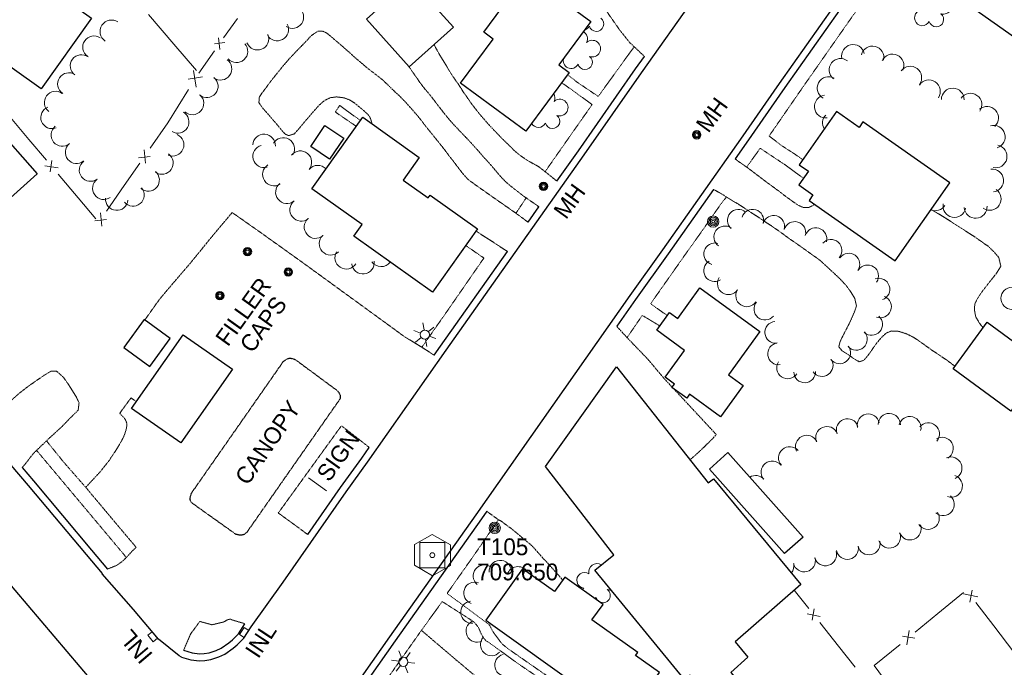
# Model space of a CAD drawing. Extents: x 863487 to 870045, y 569252 to 575761.
# Tile 9 of 66: x 864481 to 864833, y 570718 to 570949. Entities that reach past the tile are written whole.
import ezdxf
from ezdxf.enums import TextEntityAlignment as Align

# ---------------------------------------------------------------- set-up
doc = ezdxf.new("R2010")
doc.units = 0
doc.header["$LTSCALE"] = 0.005
doc.header["$MEASUREMENT"] = 0
doc.linetypes.add('DGN Style 3', pattern=[37.5, 25, -12.5])
doc.linetypes.add('DGN Style 5', pattern=[20, 10, -10])
for name, color, linetype, lineweight in [('E_BLD_Name', 241, 'Continuous', 15), ('E_DRN_Grate', 5, 'Continuous', 15), ('E_DWY', 2, 'DGN Style 3', 15), ('E_LAND_Vegetation', 3, 'Continuous', 15), ('E_MAP_Control', 4, 'Continuous', 15), ('E_MISCPROP', 30, 'Continuous', 15), ('E_MISCPROP_HvyDash', 241, 'DGN Style 3', 25), ('E_MISCPROP_HvyLine', 241, 'Continuous', 25), ('E_MISCPROP_Railing', 30, 'Continuous', 15), ('E_PATH_Sidewalk', 2, 'DGN Style 5', 15), ('E_RDWY', 21, 'Continuous', 25)]:
    doc.layers.add(name, color=color, linetype=linetype, lineweight=lineweight)
doc.styles.add('Style-IGR_FONT_0', font='IGR_FONT_0.shx')

# ---------------------------------------------------------------- blocks, each defined once
blk = doc.blocks.new('TP')
at = {"layer": 'E_MAP_Control', "color": 161, "linetype": 'Continuous', "lineweight": 0, "flags": 128}
for points in [[(-6.41, 3.76), (-6.41, -3.63), (0.05, -7.35), (6.44, -3.69), (6.44, 3.64), (-0.08, 7.36)], [(-4.5, -4.5), (-4.5, 4.5), (4.5, 4.5), (4.5, -4.5)]]:
    blk.add_lwpolyline(points, close=True, dxfattribs=at)
at = {"layer": 'E_MAP_Control', "color": 161, "linetype": 'Continuous', "lineweight": 0}
blk.add_circle((0, 0), 0.871, dxfattribs=at)
blk = doc.blocks.new('CANOPY')
at = {"layer": 'E_BLD_Name', "color": 241, "linetype": 'Continuous', "lineweight": 0, "style": 'Style-IGR_FONT_0'}
blk.add_text('CANOPY', height=6, rotation=359.9999, dxfattribs=at).set_placement((2.65, -3.19))
blk = doc.blocks.new('INLT')
at = {"layer": 'E_MISCPROP_Railing', "color": 40, "linetype": 'Continuous', "lineweight": 0, "flags": 128}
blk.add_lwpolyline([(3, -2), (3, 0), (0, 0), (0, -2), (3, -2)], dxfattribs=at)
blk = doc.blocks.new('INL_6')
at = {"layer": 'E_MISCPROP_Railing', "color": 40, "linetype": 'Continuous', "lineweight": 0, "style": 'Style-IGR_FONT_0'}
blk.add_text('INL', height=6, rotation=359.9999, dxfattribs=at).set_placement((-5.74, -3.01))
blk = doc.blocks.new('INL_7')
at = {"layer": 'E_MISCPROP_Railing', "color": 40, "linetype": 'Continuous', "lineweight": 0, "style": 'Style-IGR_FONT_0'}
blk.add_text('INL', height=6, rotation=0.0001, dxfattribs=at).set_placement((-5.74, -3.01))
blk = doc.blocks.new('POLE')
at = {"layer": 'E_MISCPROP', "color": 20, "linetype": 'Continuous', "lineweight": 0}
for centre, radius in [((-0.01, 0.02), 2.02), ((-0.01, 0.03), 1.52), ((0, -0.01), 1.01), ((0, 0), 0.502)]:
    blk.add_circle(centre, radius, dxfattribs=at)
blk = doc.blocks.new('LTP')
at = {"layer": 'E_MISCPROP', "color": 20, "linetype": 'Continuous', "lineweight": 0}
for p, q in [((-0.8, 1.43), (-2, 3.73)), ((0.9, 1.42), (2.27, 3.65)), ((-1.64, 0.07), (-4.24, 0.14)), ((-0.88, -1.42), (-2.24, -3.61)), ((0.76, -1.47), (2, -3.65)), ((1.64, -0.02), (4.16, -0.09))]:
    blk.add_line(p, q, dxfattribs=at)
blk.add_circle((0, 0), 1.64, dxfattribs=at)
blk = doc.blocks.new('SIGN')
at = {"layer": 'E_MISCPROP', "color": 20, "linetype": 'Continuous', "lineweight": 0, "style": 'Style-IGR_FONT_0'}
blk.add_text('SIGN', height=6, rotation=0.0001, dxfattribs=at).set_placement((-9.6, -0.01), align=Align.MIDDLE_LEFT)
blk = doc.blocks.new('MHO')
at = {"layer": 'E_DRN_Grate', "color": 20, "linetype": 'Continuous', "lineweight": 0}
for centre, radius in [((0.06, 0.01), 1.5), ((0.07, 0.01), 1.22), ((0.06, 0), 0.968), ((0.03, -0.01), 0.605)]:
    blk.add_circle(centre, radius, dxfattribs=at)
blk = doc.blocks.new('FILLER')
at = {"layer": 'E_DRN_Grate', "color": 20, "linetype": 'Continuous', "lineweight": 0, "style": 'Style-IGR_FONT_0'}
for s, p in [('FILLER', (-0.5, 4.42)), ('CAPS', (-0.05, -4.02))]:
    blk.add_text(s, height=6, rotation=0.0001, dxfattribs=at).set_placement(p, align=Align.MIDDLE_CENTER)
blk = doc.blocks.new('MHT')
at = {"layer": 'E_DRN_Grate', "color": 20, "linetype": 'Continuous', "lineweight": 0, "style": 'Style-IGR_FONT_0'}
blk.add_text('MH', height=6, rotation=0.0001, dxfattribs=at).set_placement((-0.08, -3.13), align=Align.CENTER)
blk = doc.blocks.new('MHO_1')
at = {"layer": 'E_DRN_Grate', "color": 20, "linetype": 'Continuous', "lineweight": 0}
for centre, radius in [((0.06, 0.01), 1.5), ((0.07, 0.01), 1.22), ((0.06, 0), 0.968), ((0.03, -0.01), 0.605)]:
    blk.add_circle(centre, radius, dxfattribs=at)
blk = doc.blocks.new('MHT_1')
at = {"layer": 'E_DRN_Grate', "color": 20, "linetype": 'Continuous', "lineweight": 0, "style": 'Style-IGR_FONT_0'}
blk.add_text('MH', height=6, rotation=0.0001, dxfattribs=at).set_placement((-0.08, -3.13), align=Align.CENTER)
blk = doc.blocks.new('TREE_1')
at = {"layer": 'E_LAND_Vegetation', "color": 93, "linetype": 'Continuous', "lineweight": 0}
for centre, radius, start, end in [((-1.47, 4.28), 2.78, 1.3946, 209.1676), ((3.57, 2.42), 2.97, 278.4237, 139.6576), ((-4.47, 0.2), 2.78, 78.0716, 279.0827), ((-2.01, -4.2), 2.61, 140.7798, 358.7124), ((3.46, -3.43), 2.97, 196.0745, 79.0478)]:
    blk.add_arc(centre, radius, start, end, dxfattribs=at)

msp = doc.modelspace()

# ---------------------------------------------------------------- linework, layer by layer
at = {"layer": 'E_DWY', "color": 51, "linetype": 'DGN Style 3', "flags": 128}
for points in [[(864704.1, 570936.05), (864698.78, 570941.06), (864695.36, 570945.33), (864690.97, 570951.62), (864687.49, 570956.9), (864686.83, 570957.98), (864686.33, 570958.72), (864686.09, 570959.24), (864686, 570959.75), (864685.97, 570960.42), (864685.75, 570960.86), (864685.19, 570961.23), (864681.49, 570964.94), (864676.36, 570969.8), (864672.98, 570972.96), (864671.76, 570974.45), (864670.69, 570975.51), (864669.55, 570976.46), (864668.46, 570977.29), (864667.39, 570978.49), (864666.19, 570980.14), (864664.62, 570982.22), (864662.68, 570984.79), (864660.81, 570986.94), (864658.83, 570989.19), (864656.96, 570991.34), (864654.57, 570994.27), (864652.92, 570996.35), (864651.4, 570998.36), (864648.92, 571001.47), (864647.02, 571004.01), (864645.41, 571006.34), (864643.76, 571008.65), (864641.95, 571011.21), (864639.94, 571014.22), (864638.18, 571016.53), (864636.12, 571019.02), (864633.83, 571021.85), (864631.67, 571024.4), (864629.71, 571026.62), (864628.19, 571028.37), (864627.05, 571029.67), (864626.59, 571030.22), (864625.55, 571031.67), (864624.76, 571032.64), (864623.89, 571033.95), (864623.51, 571035.39), (864623.81, 571036.8), (864624.64, 571038.3), (864626.16, 571040.97), (864627.44, 571042.89), (864628.65, 571044.55), (864630.75, 571047.51), (864632.44, 571050.08), (864634.25, 571052.81), (864635.85, 571055.11), (864637.44, 571057.31), (864639.31, 571059.88), (864641.66, 571063.05), (864643.65, 571065.66), (864645.52, 571068.06), (864647.42, 571070.45), (864648.74, 571072.11), (864649.35, 571073), (864649.91, 571073.73), (864650.66, 571074.57), (864651.56, 571075.43)], [(864662.5, 570876.78), (864658.11, 570880.03), (864650.64, 570885.23), (864644.04, 570889.88), (864641.08, 570892.04), (864640.48, 570892.71), (864639.5, 570893.74), (864638.42, 570895.12), (864637.19, 570896.7), (864635.81, 570898.56), (864634.14, 570900.66), (864633.02, 570902.23), (864631.78, 570903.79), (864630.2, 570905.79), (864628.69, 570907.64), (864627.08, 570909.61), (864625.75, 570911.28), (864624.24, 570913.27), (864622.45, 570915.49), (864620.8, 570917.34), (864619.04, 570919.32), (864616.47, 570922), (864614.98, 570923.32), (864612.68, 570925.56), (864610.37, 570927.77), (864607.76, 570929.81), (864605.33, 570931.65), (864603.19, 570933.47), (864601.03, 570935.27), (864598.71, 570937.37), (864595.6, 570940.12), (864592.47, 570942.79), (864590.47, 570944.42), (864588.98, 570945.1), (864587.38, 570945.05), (864585.15, 570943.61), (864582.8, 570941.09), (864579.77, 570938), (864576.97, 570935.02), (864574.75, 570932.43), (864572.43, 570929.56), (864570.64, 570927.36), (864568.82, 570924.87), (864567.36, 570922.91), (864566.41, 570921.43), (864566.27, 570919.57), (864567.43, 570917.8), (864569.27, 570915.72), (864571.15, 570913.55), (864572.92, 570911.49), (864574.17, 570909.96), (864575.6, 570908.31), (864576.9, 570907.72), (864578.92, 570908.35), (864580.65, 570910.29), (864583.14, 570913.28), (864585.53, 570916.04), (864587.84, 570918.64), (864589.73, 570920.3), (864591.78, 570921.29), (864594.07, 570921.57), (864596.65, 570921.25), (864598.67, 570920.52), (864600.51, 570919.33), (864602, 570918.12), (864603.42, 570916.94), (864604.62, 570915.88), (864605.5, 570914.99), (864605.82, 570914.6), (864606.18, 570913.76), (864606.81, 570911.83)], [(864672.84, 570891.43), (864668.19, 570895.18), (864667.46, 570895.74), (864666.51, 570896.46), (864665.57, 570897.04), (864664, 570897.89), (864662.38, 570898.8), (864660.67, 570899.93), (864659.16, 570901.04), (864657.7, 570902.25), (864656.62, 570903.37), (864653.12, 570906.76), (864651.77, 570908.18), (864650.18, 570909.84), (864648.54, 570911.56), (864647.1, 570913.19), (864645.3, 570915.28), (864643.95, 570916.99), (864642.71, 570918.59), (864642.01, 570919.49), (864641.19, 570920.75), (864639.98, 570922.43), (864639.28, 570923.44), (864638.92, 570924.03), (864638.59, 570924.61), (864637.63, 570926.02), (864636.13, 570928.16), (864634.88, 570930), (864634.26, 570931.03), (864633.39, 570932.53), (864632.17, 570934.55), (864630.89, 570936.61), (864630.2, 570937.84), (864629.47, 570939.15), (864628.89, 570940.29)], [(864666.4, 570882.31), (864661.46, 570885.72), (864660.45, 570886.43), (864659.08, 570887.53), (864657.68, 570888.58), (864656.03, 570889.9), (864654.54, 570891.21), (864653.02, 570892.74), (864651.41, 570894.59), (864650.01, 570896.27), (864648.54, 570897.98), (864646.8, 570899.85), (864645.14, 570901.79), (864643.21, 570903.92), (864641.19, 570906.15), (864638.74, 570908.69), (864636.26, 570911.31), (864634.29, 570913.5), (864632.46, 570915.79), (864630.29, 570918.52), (864628.79, 570920.54), (864627.18, 570922.58), (864625.36, 570924.7), (864623.97, 570926.53), (864622.52, 570928.64), (864621.3, 570930.34), (864620.19, 570932.02), (864619.81, 570932.59)], [(864736.51, 570899.41), (864738.19, 570898.17), (864739.9, 570897), (864741.24, 570896.05), (864744.32, 570893.74), (864747.65, 570891.19), (864750.12, 570889.38), (864752.04, 570887.98), (864754.54, 570886.05), (864756.09, 570884.93), (864757.95, 570883.59), (864759.25, 570882.76), (864760.96, 570882.01), (864762.78, 570881.99), (864765, 570883.12)], [(864728.82, 570888.51), (864732.17, 570886.62), (864733.73, 570885.61), (864735.63, 570884.4), (864737.56, 570883.29), (864739.7, 570881.91), (864742.03, 570880.38), (864744.49, 570878.8), (864746.51, 570877.42), (864749.51, 570875.45), (864752.63, 570873.3), (864755.97, 570870.84), (864758.79, 570868.91), (864761.33, 570867.12), (864763.47, 570865.57), (864765.22, 570864.33), (864766.85, 570863.17), (864768.8, 570861.38), (864771.3, 570859.06), (864772.97, 570857.52), (864774.71, 570855.79), (864776.3, 570854.03), (864777.94, 570851.79), (864779.32, 570849.47), (864779.91, 570846.81), (864779.18, 570844.78), (864777.98, 570841.99), (864776.96, 570839.83), (864775.79, 570837.6), (864774.83, 570835.7), (864774.02, 570834.04), (864773.58, 570832.3), (864774.66, 570830.85), (864776.92, 570829.49), (864778.84, 570828.07), (864779.85, 570827.45), (864780.94, 570826.9), (864782.54, 570827.42), (864784.22, 570829.41), (864786.83, 570833.17), (864788.84, 570835.61), (864790.48, 570837.11), (864792.33, 570837.89), (864795.03, 570837.76), (864797.56, 570836.97), (864800.22, 570835.69), (864802.85, 570833.93), (864804.99, 570832.36), (864807.42, 570830.66), (864809.94, 570828.99), (864812.17, 570827.48), (864813.99, 570826.13), (864815.09, 570825.26)], [(864628.94, 570829.21), (864624.58, 570832.07), (864618.34, 570835.84), (864606.53, 570844.45), (864582.48, 570861.94), (864567.72, 570872.5), (864556.72, 570880.23), (864550.24, 570872.56), (864541.76, 570862.15), (864533.65, 570852.7), (864530.62, 570849.05), (864525.48, 570841.82)], [(864806.6, 570881.32), (864811.23, 570878.59), (864815.15, 570876.03), (864817.85, 570874.34), (864820.67, 570872.49), (864822.88, 570871.06), (864824.85, 570869.66), (864826.07, 570868.78), (864826.78, 570868.38), (864828.88, 570866.36), (864830.77, 570864.19), (864831.51, 570861.06), (864830.06, 570858.65), (864827.2, 570855.07), (864824.46, 570851.51), (864822.96, 570849.17), (864822.18, 570847.43), (864822.08, 570845.39), (864822.54, 570842.94), (864823.88, 570840.67), (864825.16, 570839.02)], [(864655.11, 570866.3), (864650.79, 570869.16), (864647.62, 570871.18), (864645.03, 570872.87), (864643.87, 570873.68)], [(864694.18, 570839.57), (864698.31, 570835.08), (864705.32, 570827.8), (864711.13, 570820.91), (864714.03, 570817.79)], [(864466.37, 570806.87), (864469.54, 570807.38), (864470.88, 570807.97), (864472.56, 570809.06), (864474.04, 570810.06), (864476.17, 570811.68), (864478.35, 570813.63), (864480.53, 570815.56), (864483.46, 570817.87), (864486.41, 570819.93), (864489.38, 570821.99), (864491.88, 570823.49), (864494.01, 570823.49), (864496.44, 570821.3), (864498.65, 570818.09), (864500.88, 570814.54), (864501.98, 570812.22), (864501.67, 570809.58), (864498.44, 570806.41), (864495.84, 570803.69), (864493.18, 570801.27), (864491.24, 570799.51), (864489.82, 570798.1), (864488.17, 570796.54), (864487.04, 570795.46), (864486.28, 570794.76), (864484.7, 570792.94), (864483.9, 570791.83), (864483.07, 570790.77), (864481.61, 570789.05)], [(864714.6, 570817.19), (864729.79, 570800.86), (864728.12, 570799.06), (864726.84, 570797.82), (864724.58, 570795.58), (864722.19, 570793.4), (864720.35, 570791.82)], [(864512.11, 570752.77), (864515.35, 570754.06), (864517.18, 570755.32), (864518.23, 570756.27), (864519.1, 570757.17), (864520.39, 570758.57), (864521.16, 570759.39), (864521.81, 570760.02), (864522.43, 570760.52), (864516.48, 570767.56), (864504.37, 570782), (864509.49, 570787.52), (864512.81, 570791.66), (864513.43, 570792.67), (864514.29, 570793.96), (864515.16, 570795.24), (864515.82, 570796.35), (864516.12, 570796.8), (864517.48, 570799.17), (864518.26, 570800.88), (864518.96, 570803.24), (864519.1, 570804.87), (864518.52, 570806.21), (864517.74, 570807.25), (864517.07, 570807.9), (864516.51, 570808.46), (864520.53, 570813.97), (864522.46, 570812.64)], [(864583.73, 570765.12), (864579.52, 570768.24), (864573.2, 570772.83), (864595.77, 570804.02), (864601.67, 570799.43), (864605.74, 570796.26)], [(864647.72, 570773.43), (864651.82, 570770.48), (864652.77, 570770.01), (864655.07, 570768.29), (864656.62, 570767.18), (864658.23, 570765.83), (864664.02, 570761), (864668.05, 570756.41), (864668.79, 570755.7), (864674.9, 570748.89)], [(864539.35, 570723.74), (864541.88, 570729.64), (864545.15, 570734.06), (864549.51, 570732.87), (864553.66, 570733.87), (864555.23, 570734.75), (864556.13, 570734.87), (864556.78, 570734.58), (864561.28, 570733.25)], [(864617.62, 570624.9), (864622.16, 570627.51), (864625.98, 570629.7), (864629.76, 570632.81), (864622.61, 570641.26), (864613.06, 570652.4), (864604.24, 570662.67), (864594.28, 570674.55), (864589.22, 570680.55), (864594.82, 570689.19), (864608.19, 570707.94), (864624.37, 570730.88), (864635.48, 570721.41), (864647.47, 570711.32), (864655.74, 570703.73), (864667.09, 570693.79), (864672.19, 570689.51), (864691.97, 570671.59), (864700.53, 570663.1), (864700.33, 570662.27), (864699.63, 570661.48), (864698.48, 570660.67), (864693.48, 570657.05), (864685.24, 570651.18), (864675.79, 570643.83), (864664.46, 570633.78), (864649.68, 570619.93), (864644.97, 570614.92), (864641.48, 570611.59), (864636.02, 570603.12)]]:
    msp.add_lwpolyline(points, dxfattribs=at)
at = {"layer": 'E_LAND_Vegetation', "color": 93, "linetype": 'Continuous'}
for centre, radius, start, end in [((864578.22, 570950.07), 4.03, 236.6859, 56.6706), ((864513.6, 570944.95), 4.11, 56.5086, 236.4932), ((864572.83, 570945.66), 4.03, 208.6609, 28.6456), ((864681.91, 570948.16), 2.78, 284.2168, 333.4172), ((864686.92, 570947.59), 2.61, 195.1143, 53.0469), ((864507.3, 570939.39), 4, 55.9998, 235.9845), ((864565.75, 570942.38), 4.03, 201.9781, 21.9628), ((864680.76, 570942.34), 2.97, 332.7582, 60.7876), ((864558.24, 570937.86), 4.03, 222.4453, 42.43), ((864685.45, 570938.84), 2.97, 250.4091, 133.3823), ((864778.67, 570936.21), 4.08, 12.8453, 192.83), ((864785.62, 570935.68), 4.08, 346.4339, 166.4186), ((864502.84, 570932.65), 4, 53.5524, 233.5371), ((864792.79, 570932.78), 4.08, 335.7162, 155.7009), ((864552.52, 570931.61), 4.03, 234.2752, 54.2599), ((864677.87, 570934.51), 2.78, 158.0367, 333.4172), ((864682.88, 570933.95), 2.61, 195.1143, 53.0469), ((864774.21, 570931.22), 4.08, 51.927, 231.9117), ((864498.32, 570926.2), 4, 56.9629, 236.9476), ((864799.13, 570928.45), 4.08, 323.1515, 143.1362), ((864547.64, 570925.37), 4.03, 230.4412, 50.4259), ((864769.95, 570924.72), 4.08, 61.5879, 241.5725), ((864805.79, 570923.55), 4.08, 326.4238, 146.4085), ((864493.58, 570919.58), 4, 53.1259, 233.1106), ((864542.53, 570919.24), 4.03, 228.1977, 48.1824), ((864669.13, 570921.26), 2.97, 332.7582, 31.6768), ((864768.97, 570918.11), 4.08, 96.584, 276.5686), ((864814.32, 570920.61), 4.08, 358.7384, 178.723), ((864820.65, 570918.77), 4.08, 325.4889, 145.4736), ((864673.82, 570917.76), 2.97, 250.4091, 133.3823), ((864492.31, 570914.23), 4, 111.5787, 291.5634), ((864537.25, 570912.64), 4.03, 239.7586, 59.7433), ((864826.6, 570914.09), 4.08, 311.7461, 131.7308), ((864666.24, 570913.44), 2.78, 207.7558, 333.4172), ((864671.25, 570912.87), 2.61, 195.1143, 53.0469), ((864771.86, 570912.26), 4.08, 136.3764, 210.9161), ((864496, 570907.94), 4, 128.8595, 308.8442), ((864535.46, 570904.42), 4, 246.8164, 66.8011), ((864568.11, 570904.2), 4.05, 356.3977, 176.3824), ((864828.98, 570907.28), 4.08, 287.1703, 107.155), ((864501.08, 570901.77), 4, 129.074, 309.0587), ((864574.94, 570902.94), 4.05, 329.6195, 149.6042), ((864531.63, 570897.9), 4, 235.1439, 55.1286), ((864568.17, 570900.34), 4.05, 104.915, 284.8997), ((864581.09, 570898.21), 4.05, 320.7299, 140.7145), ((864829.63, 570900.3), 4.08, 257.8309, 77.8156), ((864506.05, 570895.39), 4, 127.0613, 307.046), ((864526.7, 570891.87), 4, 229.513, 49.4977), ((864571.65, 570893.83), 4.05, 122.5003, 302.4849), ((864587.31, 570893.06), 4.05, 43.0158, 140.1344), ((864828.4, 570891.69), 4.08, 276.5293, 96.5139), ((864510.81, 570888.9), 4, 125.6839, 305.6685), ((864576.3, 570887.51), 4.05, 129.0115, 308.9961), ((864521.28, 570886.5), 4, 219.6702, 39.6549), ((864827.54, 570885.14), 4.08, 235.7725, 55.7572), ((864515.46, 570885.01), 4, 174.7273, 354.712), ((864581.4, 570881.22), 4.05, 129.0293, 309.0139), ((864737.7, 570877.43), 3.92, 48.8117, 228.7963), ((864742.77, 570877.45), 3.92, 343.8123, 163.797), ((864808.06, 570884.98), 4.08, 247.763, 326.7553), ((864814.93, 570882.58), 4.08, 168.6266, 348.6113), ((864822.5, 570882.27), 4.08, 183.4125, 3.3972), ((864586.52, 570875.05), 4.05, 131.2626, 311.2472), ((864750.3, 570875.26), 3.92, 343.8123, 163.797), ((864757.84, 570873.07), 3.92, 343.8123, 163.797), ((864732.85, 570871.5), 3.92, 53.9599, 233.9446), ((864765.38, 570870.88), 3.92, 343.8123, 163.797), ((864591.9, 570869.09), 4.05, 133.17, 313.1547), ((864729.28, 570865.44), 3.92, 74.1919, 254.1766), ((864770.77, 570866.67), 3.92, 318.3929, 138.3776), ((864597.49, 570864.1), 4.05, 147.9551, 327.9397), ((864603.48, 570862.34), 4.05, 186.8339, 6.8185), ((864609.95, 570864.94), 4.05, 214.8567, 323.1468), ((864729.21, 570859.48), 3.92, 121.129, 301.1136), ((864777.16, 570861.78), 3.92, 324.0214, 144.0061), ((864783.85, 570857.56), 3.92, 326.0958, 146.0805), ((864734.13, 570854.81), 3.92, 146.5892, 326.5739), ((864787.91, 570852.81), 3.92, 288.9807, 108.9654), ((864740.68, 570850.49), 3.92, 146.7138, 326.6985), ((864835.51, 570849.56), 3.99, 89.463, 269.4477), ((864747.19, 570845.73), 3.92, 140.2652, 320.2499), ((864788.45, 570846.53), 3.92, 248.8765, 68.8611), ((864751.08, 570837.4), 3.92, 94.9127, 274.8973), ((864785.27, 570840.26), 3.92, 228.7653, 48.75), ((864779.85, 570834.94), 3.92, 221.9349, 41.9196), ((864752.09, 570829.74), 3.92, 98.2073, 278.192), ((864773.88, 570830.11), 3.92, 217.6136, 37.5983), ((864767.59, 570825.57), 3.92, 215.0488, 35.0335), ((864755.32, 570824.74), 3.92, 146.5085, 326.4932), ((864761.39, 570823.33), 3.92, 181.9661, 1.9508), ((864776.69, 570802.53), 3.99, 20.1303, 200.115), ((864784.15, 570804.25), 3.99, 11.7034, 191.688), ((864791.63, 570804.44), 3.99, 359.0654, 179.0501), ((864798.99, 570803.32), 3.99, 345.1372, 165.1219), ((864769.31, 570799.77), 3.99, 22.6303, 202.6149), ((864805.57, 570801.08), 3.99, 319.7665, 139.7511), ((864762.11, 570796.63), 3.99, 25.6513, 205.6359), ((864810.53, 570795.91), 3.99, 300.3327, 120.3173), ((864756.04, 570792.53), 3.99, 41.4998, 221.4845), ((864813.61, 570788.89), 3.99, 292.3637, 112.3484), ((864749.77, 570787.42), 3.99, 38.4057, 218.3904), ((864743.87, 570782.26), 3.99, 41.885, 121.7187), ((864813.78, 570782.44), 3.99, 250.4826, 70.4673), ((864810.9, 570775.92), 3.99, 229.5572, 49.5418), ((864805.51, 570770.97), 3.99, 213.6925, 33.6772), ((864799.04, 570767.18), 3.99, 201.6556, 21.6403), ((864791.67, 570764.29), 3.99, 200.1646, 20.1493), ((864776.62, 570760.2), 3.99, 191.5036, 11.4882), ((864784.35, 570761.87), 3.99, 193.1217, 13.1063), ((864761.21, 570755.79), 3.99, 194.1262, 14.1109), ((864768.77, 570757.96), 3.99, 197.0204, 17.0051), ((864646.84, 570750.33), 3.94, 49.7763, 229.761), ((864652.51, 570751.96), 3.94, 3.601, 183.5856), ((864658.86, 570749.73), 3.94, 27.9078, 154.2622), ((864687.14, 570751.77), 2.97, 58.0478, 193.9921), ((864753.56, 570753.98), 3.99, 319.218, 11.1371), ((864682.69, 570748.75), 2.78, 55.7291, 263.5021), ((864643.44, 570744.21), 3.94, 70.5728, 250.5575), ((864684.25, 570743.94), 2.78, 132.4062, 147.2799), ((864684.25, 570743.94), 2.78, 321.5709, 333.4172), ((864689.26, 570743.37), 2.61, 195.1143, 227.821), ((864689.26, 570743.37), 2.61, 241.0299, 53.0469), ((864691.83, 570748.26), 2.97, 250.4091, 276.2446), ((864642.35, 570737.37), 3.94, 96.1614, 276.1461), ((864644.26, 570730.57), 3.94, 115.6491, 295.6338), ((864649.41, 570725.76), 3.94, 137.8938, 317.8784), ((864654.52, 570718.42), 3.94, 104.0665, 284.0512)]:
    msp.add_arc(centre, radius, start, end, dxfattribs=at)
at = {"layer": 'E_MISCPROP', "color": 20, "linetype": 'Continuous'}
msp.add_line((864590.41, 570780.79), (864584.03, 570785.45), dxfattribs=at)
at = {"layer": 'E_MISCPROP_HvyDash', "color": 241, "linetype": 'DGN Style 3', "flags": 128}
msp.add_lwpolyline([(864594.47, 570812.48), (864561.85, 570765.78), (864561.08, 570765.21), (864560.6, 570765), (864560.07, 570764.93), (864559.56, 570764.91), (864559.03, 570764.97), (864558.46, 570765.12), (864558.05, 570765.2), (864542.78, 570776.08), (864542.22, 570776.55), (864541.8, 570777.21), (864541.68, 570777.91), (864541.8, 570778.78), (864542.1, 570779.68), (864542.32, 570780.15), (864575.07, 570827.06), (864575.7, 570827.52), (864576.49, 570827.97), (864577.27, 570828.21), (864577.93, 570828.1), (864578.59, 570827.96), (864579.09, 570827.7), (864579.58, 570827.45), (864594.37, 570816.53), (864594.74, 570816.07), (864595.14, 570815.4), (864595.35, 570814.68), (864595.32, 570813.79)], close=True, dxfattribs=at)
at = {"layer": 'E_MISCPROP_HvyLine', "color": 241, "linetype": 'Continuous', "flags": 128}
for points in [[(864488.48, 570924.47), (864437.28, 570960.93), (864466.76, 571002.31), (864496.92, 570980.84), (864485.44, 570964.72), (864506.48, 570949.74)], [(864859.37, 570970.51), (864837.2, 570986.11), (864825.54, 570969.54), (864828.79, 570967.25), (864819.87, 570954.57), (864845.64, 570936.43), (864856.6, 570952.01), (864849.75, 570956.84)], [(864661.95, 570965.49), (864684.89, 570948.57), (864673.44, 570933.04), (864677.16, 570930.29), (864661.67, 570909.28), (864638.36, 570926.47), (864650, 570942.25), (864646.64, 570944.73)], [(864620.48, 570963.51), (864635.79, 570946.5), (864620.04, 570932.33), (864604.74, 570949.34)], [(864438.1, 570886.7), (864425.96, 570900.34), (864447.52, 570919.54), (864452.59, 570913.86), (864458.11, 570918.78), (864468.09, 570907.58), (864471.95, 570911.02), (864487.01, 570894.11), (864471.37, 570880.19), (864473.48, 570877.82), (864467.48, 570872.47), (864465.03, 570875.21), (864455.79, 570866.98), (864446.39, 570877.53), (864442.72, 570874.26), (864434.5, 570883.49)], [(864762.94, 570884.57), (864793.72, 570862.96), (864813.28, 570890.83), (864782.2, 570912.65), (864780.82, 570910.68), (864772.72, 570916.36), (864759.37, 570897.34), (864762.74, 570894.98), (864759.32, 570890.11), (864764.35, 570886.58)], [(864603.38, 570914.27), (864623.6, 570899.91), (864617.88, 570891.85), (864626.83, 570885.49), (864627.5, 570886.43), (864644.4, 570874.43), (864628.31, 570851.77), (864600.17, 570871.76), (864603.14, 570875.94), (864585.2, 570888.68)], [(864589.84, 570911.38), (864596.59, 570906.85), (864591.56, 570899.35), (864584.8, 570903.88)], [(864723.9, 570853.29), (864745.41, 570837.73), (864734.18, 570822.21), (864739.43, 570818.42), (864731.35, 570807.24), (864720.24, 570815.28), (864719.21, 570813.85), (864713.94, 570817.66), (864714.86, 570818.93), (864711.48, 570821.37), (864718.41, 570830.95), (864708.5, 570838.13), (864713.09, 570844.47), (864716, 570842.36)], [(864525.25, 570842), (864517.98, 570831.99), (864527.3, 570825.22), (864534.57, 570835.23)], [(864835.08, 570809.27), (864814.44, 570824.36), (864826.64, 570841.05), (864847.28, 570825.95)], [(864556.8, 570824.24), (864538.36, 570797.87), (864520.75, 570810.18), (864539.18, 570836.55)], [(864694.14, 570825.06), (864726.87, 570783.56), (864728.84, 570785), (864759.96, 570747.27), (864736.59, 570726.73), (864741.12, 570721.31), (864735, 570715.82), (864740.5, 570709.25), (864731.3, 570701.47), (864720.5, 570714.89), (864718.45, 570713.29), (864686.34, 570752.38), (864693.15, 570757.86), (864668.76, 570789.47)], [(864733.95, 570794.44), (864760.81, 570764.24), (864754.18, 570758.34), (864727.32, 570788.54)], [(864671.92, 570744.73), (864660.51, 570752.89), (864647.38, 570734.53), (864682.94, 570709.1), (864685.89, 570713.22), (864692.09, 570708.78), (864694.38, 570711.99), (864702.55, 570706.14), (864709.45, 570715.78), (864700.93, 570721.88), (864701.7, 570722.95), (864685.34, 570734.65), (864689.29, 570740.16), (864675.64, 570749.93)]]:
    msp.add_lwpolyline(points, close=True, dxfattribs=at)
at = {"layer": 'E_MISCPROP_Railing', "color": 40, "linetype": 'Continuous'}
for p, q in [((864554.06, 570940.97), (864550.44, 570940.58)), ((864551.87, 570942.7), (864552.3, 570938.47)), ((864542.85, 570931.07), (864543.84, 570925.05)), ((864546.15, 570928.78), (864540.99, 570927.91)), ((864525.79, 570897.86), (864525.26, 570902.67)), ((864492.29, 570898.88), (864491.68, 570894.77)), ((864523.27, 570899.81), (864527.4, 570900.29)), ((864489.75, 570896.95), (864494.54, 570896.22)), ((864510.16, 570875.37), (864509.63, 570880.19)), ((864507.64, 570877.32), (864511.77, 570877.8)), ((864823.28, 570742.87), (864818.2, 570743.9)), ((864820.47, 570740.94), (864821.32, 570745.3)), ((864762.29, 570736.73), (864766.93, 570735.87)), ((864764.83, 570738.53), (864764.1, 570734.55)), ((864800.76, 570728.13), (864796.37, 570728.84)), ((864798.74, 570730.87), (864797.87, 570725.76))]:
    msp.add_line(p, q, dxfattribs=at)
at = {"layer": 'E_MISCPROP_Railing', "color": 40, "linetype": 'Continuous', "flags": 128}
for points in [[(864526.82, 570951.02), (864535.92, 570940.39)], [(864558.63, 570949.65), (864553.67, 570942.65)], [(864535.92, 570940.39), (864543.92, 570931.04)], [(864550.39, 570938.02), (864544.76, 570930.06)], [(864541.15, 570924.24), (864533.77, 570912.34)], [(864476.82, 570914.91), (864484, 570906.4)], [(864527.43, 570903.21), (864533.77, 570912.34)], [(864484, 570906.4), (864490.32, 570898.93)], [(864518.15, 570889.86), (864523.73, 570897.9)], [(864494.49, 570893.99), (864501.67, 570885.49)], [(864511.8, 570880.72), (864518.15, 570889.86)], [(864501.67, 570885.49), (864507.99, 570878.01)], [(864757.67, 570745.26), (864762.91, 570738.64)], [(864818.14, 570744.41), (864808.93, 570736.87)], [(864828.95, 570732.49), (864822.57, 570740.79)], [(864808.93, 570736.87), (864800.84, 570730.23)], [(864766.82, 570733.7), (864773.53, 570725.2)], [(864836.2, 570723.06), (864828.95, 570732.49)], [(864773.53, 570725.2), (864779.44, 570717.73)], [(864795.49, 570725.85), (864786.28, 570718.3)], [(864786.28, 570718.3), (864792.59, 570709.78)]]:
    msp.add_lwpolyline(points, dxfattribs=at)
at = {"layer": 'E_PATH_Sidewalk', "color": 51, "linetype": 'DGN Style 5', "flags": 128}
for points in [[(864827.72, 570972.64), (864824.42, 570974.81), (864815.71, 570980.76), (864805.53, 570987.85), (864797.17, 570976.6), (864787.23, 570962.81), (864781.24, 570954.36), (864761.38, 570925.99), (864748.67, 570907.59), (864753.27, 570904.08), (864757.86, 570901.12), (864760.66, 570899.18)], [(864676.59, 570929.51), (864677.02, 570929.18), (864677.7, 570928.66), (864678.26, 570928.24), (864678.88, 570927.77), (864679.79, 570927.01), (864687.58, 570921.73), (864700.43, 570939.51)], [(864668.59, 570894.85), (864673.49, 570901.86), (864685.4, 570918.84), (864676.02, 570925.61), (864674.47, 570926.63)], [(864601.09, 570911.05), (864593.6, 570916.16), (864595.14, 570918.52), (864598.9, 570915.74), (864602.59, 570913.16)], [(864760.98, 570892.47), (864754.58, 570897.16), (864745.47, 570903.21), (864740.66, 570896.46)], [(864658.16, 570880), (864661.82, 570885.47)], [(864733.39, 570885.83), (864731.35, 570883.15), (864723.27, 570871.64), (864719.48, 570866.36), (864706.33, 570847.67), (864707.61, 570846.69), (864712.3, 570843.38)], [(864624.53, 570832.1), (864633.31, 570844.6), (864646.7, 570863.97), (864640.17, 570868.47)], [(864709.63, 570839.68), (864706.3, 570841.7), (864703.33, 570843.47), (864697.9, 570835.54)], [(864490.34, 570798.61), (864496.42, 570791.09), (864504.37, 570782)], [(864486.78, 570795.22), (864495.74, 570784.55), (864518.88, 570756.95)], [(864650.5, 570768.39), (864642.95, 570757.41), (864633.57, 570744.09), (864643.44, 570736.76), (864648.55, 570732.98), (864648.97, 570732.32), (864649.66, 570730.94), (864650.4, 570729.71), (864651.91, 570727.78), (864652.51, 570726.93), (864653.4, 570725.86), (864654.5, 570724.98), (864655.23, 570724.38), (864681.29, 570706.25), (864680.25, 570704.52), (864659, 570718.93), (864648.12, 570726.8), (864647.57, 570727.04), (864646.66, 570728.05), (864645.71, 570729.7), (864644.7, 570732.05), (864643.09, 570733.91), (864642.35, 570734.42), (864631.81, 570741.17), (864624.25, 570730.71)], [(864650.5, 570768.39), (864651.93, 570770.43)]]:
    msp.add_lwpolyline(points, dxfattribs=at)
at = {"layer": 'E_RDWY', "color": 21, "linetype": 'Continuous', "flags": 128}
for points in [[(864839.3, 571049.41), (864826.6, 571031.68), (864810.31, 571008.42), (864789.62, 570979.41), (864776.73, 570961.02), (864752.24, 570926.32), (864738.42, 570906.44), (864710.52, 570866.93), (864698.85, 570850.57), (864643.81, 570772.22)], [(864841.26, 571047.85), (864828.64, 571030.24), (864812.35, 571006.98), (864791.67, 570977.97), (864778.77, 570959.59), (864754.29, 570924.88), (864740.46, 570905), (864736.51, 570899.41)], [(864442.59, 571025.29), (864409.61, 570978.34), (864399.2, 570963.55), (864378.4, 570934.26), (864376.33, 570930.93), (864374.57, 570926.95), (864374, 570924.55), (864373.63, 570921.76), (864373.58, 570919.79), (864373.63, 570918.31), (864373.79, 570917.15), (864373.96, 570916.09), (864374.26, 570914.88), (864374.7, 570913.51), (864375.05, 570912.62), (864379.01, 570906.62), (864391.98, 570891.62), (864430.22, 570846.12), (864443.77, 570830.08), (864462.35, 570807.72), (864483.77, 570782.67), (864504.55, 570757.95), (864510.19, 570751.18)], [(864633.25, 570831), (864682.54, 570900.84), (864702.99, 570930.15), (864722.51, 570957.76)], [(864672.84, 570891.43), (864680.5, 570902.28), (864700.95, 570931.58), (864704.1, 570936.05)], [(864728.82, 570888.51), (864712.55, 570865.48), (864700.89, 570849.13), (864694.18, 570839.57)], [(864662.5, 570876.78), (864666.4, 570882.31)], [(864631.21, 570832.44), (864655.11, 570866.3)], [(864538.65, 570721.34), (864541.97, 570720.36), (864545.02, 570720.03), (864547, 570720.15), (864549.1, 570720.43), (864551.91, 570721.36), (864554.07, 570722.33), (864557.06, 570724.46), (864558.48, 570725.7), (864559.68, 570726.85), (864560.9, 570728.12), (864563.55, 570732.14), (864574.92, 570748.1), (864597.46, 570780.45), (864605.11, 570791.02), (864633.25, 570831)], [(864628.94, 570829.21), (864631.21, 570832.44)], [(864583.73, 570765.12), (864595.43, 570781.9), (864603.07, 570792.47), (864605.74, 570796.26)], [(864481.61, 570789.05), (864485.68, 570784.29), (864506.47, 570759.56), (864512.11, 570752.77)], [(864645.85, 570770.78), (864614.96, 570727.14), (864591.09, 570693.05), (864586.64, 570686.89), (864580.75, 570676.72), (864576.94, 570668.54), (864575.11, 570662.46), (864575.04, 570661.19), (864576.07, 570653.88), (864577.5, 570651.18), (864578.73, 570649.92), (864580.6, 570648.72), (864583.21, 570647.96), (864587.39, 570647.55), (864593.35, 570647.47), (864595.98, 570647.08), (864597.98, 570646.34), (864600.14, 570644.91), (864601.94, 570643.1), (864603.73, 570641.17), (864607.34, 570637.35), (864617.17, 570625.43), (864617.62, 570624.9)], [(864643.81, 570772.23), (864612.92, 570728.58), (864589.05, 570694.5)], [(864647.72, 570773.43), (864645.85, 570770.78)], [(864406.24, 570657.52), (864460.95, 570619.34), (864463.96, 570617.19), (864468.23, 570615.83), (864472.35, 570615.33), (864475.21, 570615.8), (864477.49, 570616.65), (864480, 570617.99), (864483.29, 570620.24), (864485.83, 570622.41), (864487.83, 570625.1), (864518.44, 570668.25), (864523.76, 570676.53), (864525.22, 570681.27), (864525.44, 570684.89), (864524.95, 570687.91), (864524.19, 570690.67), (864523.15, 570693.01), (864521.02, 570695.96), (864474.47, 570750.76)], [(864538.65, 570721.34), (864537.79, 570721.78), (864530.34, 570727.75), (864521.41, 570738.29), (864510.22, 570751.13)], [(864539.35, 570723.74), (864542.46, 570722.82), (864545.08, 570722.54), (864546.76, 570722.64), (864548.54, 570722.88), (864551, 570723.69), (864552.82, 570724.51), (864555.51, 570726.43), (864556.79, 570727.54), (864557.91, 570728.62), (864558.94, 570729.69), (864561.28, 570733.25)]]:
    msp.add_lwpolyline(points, dxfattribs=at)

# ---------------------------------------------------------------- block references
at = {"layer": 'E_BLD_Name', "color": 241, "linetype": 'Continuous', "rotation": 55.37225889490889}
msp.add_blockref('CANOPY', (864558.14, 570781.99), dxfattribs=at)
at = {"layer": 'E_DRN_Grate', "color": 20, "linetype": 'Continuous'}
for name, p, xscale, yscale, zscale, rotation in [('MHT_1', (864728.15, 570915.31), 1.000001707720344, 1.000001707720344, 1.000001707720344, 54.10313090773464), ('MHO_1', (864722.76, 570907.95), 1.000001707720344, 1.000001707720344, 1.000001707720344, 54.10313090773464), ('MHO', (864562.17, 570866.19), 1.000001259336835, 1.000001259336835, 1.000001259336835, 54.18606715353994), ('MHO', (864576.75, 570858.92), 1.000001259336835, 1.000001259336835, 1.000001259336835, 54.18606715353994), ('MHO', (864552.29, 570850.47), 1.000001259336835, 1.000001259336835, 1.000001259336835, 54.18606715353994)]:
    msp.add_blockref(name, p, dxfattribs=dict(at, xscale=xscale, yscale=yscale, zscale=zscale, rotation=rotation))
for name, p, rotation in [('MHO', (864667.99, 570889.54), 54.15511325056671), ('MHT', (864677.25, 570884.44), 54.15511325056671), ('FILLER', (864564.57, 570842.66), 54.45106360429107)]:
    msp.add_blockref(name, p, dxfattribs=dict(at, rotation=rotation))
at = {"layer": 'E_LAND_Vegetation', "color": 93, "linetype": 'Continuous', "rotation": 54.33460063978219}
msp.add_blockref('TREE_1', (864806.22, 570953.32), dxfattribs=at)
at = {"layer": 'E_MAP_Control', "color": 161, "linetype": 'Continuous'}
msp.add_blockref('TP', (864628.29, 570757.76), dxfattribs=at)
msp.add_blockref('TP', (864628.29, 570757.76), dxfattribs=at)
at = {"layer": 'E_MISCPROP', "color": 20, "linetype": 'Continuous'}
for name, p, rotation in [('POLE', (864728.69, 570876.99), 41.06808597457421), ('LTP', (864625.6, 570836.6), 41.06808597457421), ('SIGN', (864594.52, 570793.14), 54.45106360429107)]:
    msp.add_blockref(name, p, dxfattribs=dict(at, rotation=rotation))
at = {"layer": 'E_MISCPROP', "color": 20, "linetype": 'Continuous', "xscale": 1.000001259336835, "yscale": 1.000001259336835, "zscale": 1.000001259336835, "rotation": 54.18606715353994}
for name, p in [('POLE', (864650.6, 570767.51)), ('LTP', (864617.9, 570719.64))]:
    msp.add_blockref(name, p, dxfattribs=at)
at = {"layer": 'E_MISCPROP_Railing', "color": 40, "linetype": 'Continuous'}
for name, p, rotation in [('INL_6', (864566.68, 570726.91), 56.62575894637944), ('INL_7', (864522.65, 570724.64), 130.2552687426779), ('INLT', (864528.5, 570726.82), 130.2552687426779), ('INLT', (864562.65, 570730.78), 236.6257589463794)]:
    msp.add_blockref(name, p, dxfattribs=dict(at, rotation=rotation))

# ---------------------------------------------------------------- texts
at = {"layer": 'E_MAP_Control', "color": 161, "linetype": 'Continuous', "style": 'Style-IGR_FONT_0'}
for s, p in [('T105', (864644.29, 570757.76)), ('T105', (864644.29, 570757.76)), ('709.650', (864644.29, 570748.76)), ('709.650', (864644.29, 570748.76))]:
    msp.add_text(s, height=6, dxfattribs=at).set_placement(p)

doc.saveas('drawing.dxf')
